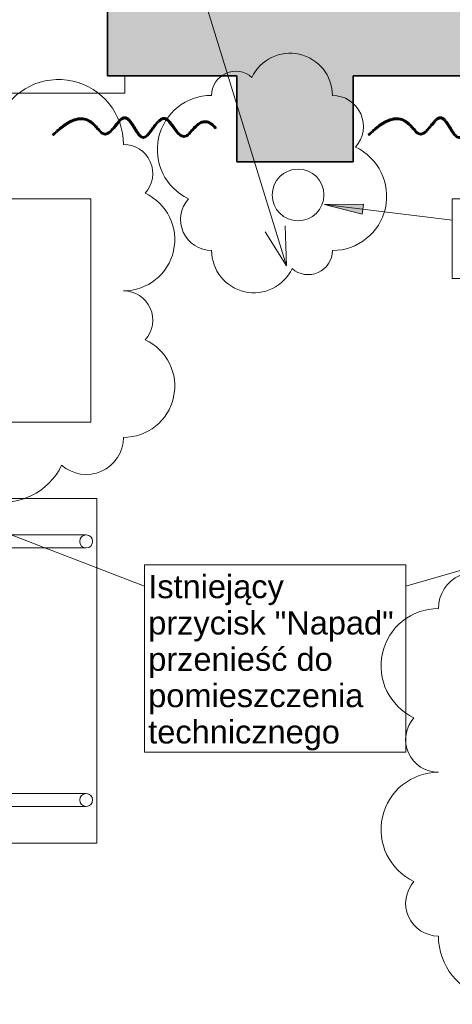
# Model space of a CAD drawing. Header units: centimetres. Extents: x -1109 to 217, y 2044 to 2913.
# Tile 19 of 36: x -685 to -584, y 2467 to 2695. Entities that reach past the tile are written whole.
import ezdxf

# ---------------------------------------------------------------- set-up
doc = ezdxf.new("R2010")
doc.units = ezdxf.units.CM
for name, color, linetype, lineweight in [('_Linie_', 92, 'Continuous', 18), ('Chmurki rewizji', 130, 'Continuous', 9), ('Meble-1', 9, 'Continuous', 18), ('Notatki tekstowe', 130, 'Continuous', 9), ('Notatki tekstowe-1', 7, 'Continuous', 9), ('Okna-2', 9, 'Continuous', 18), ('Okna-3', 253, 'Continuous', 35), ('Wzór cięcia-1', 10, 'Continuous', 18), ('Ściany-1', 253, 'Continuous', 35), ('Ściany-2', 9, 'Continuous', 18)]:
    doc.layers.add(name, color=color, linetype=linetype, lineweight=lineweight)
doc.styles.add('Arial', font='arial.ttf', dxfattribs={"height": 5.4})

# ---------------------------------------------------------------- blocks, each defined once
blk = doc.blocks.new('Zabudowa_szachtu2 - Zabudowa_szachtu-810501-Wytyczne elektryczne')
at = {"layer": 'Wzór cięcia-1'}
blk.add_hatch(color=256, dxfattribs=at).paths.add_polyline_path([(-607.22, 2682.08), (-634.22, 2682.08), (-634.22, 2662.08), (-607.22, 2662.08)])
at = {"layer": 'Ściany-1'}
for p, q in [((-634.22, 2682.08), (-634.22, 2662.08)), ((-607.22, 2662.08), (-607.22, 2682.08)), ((-634.22, 2662.08), (-607.22, 2662.08))]:
    blk.add_line(p, q, dxfattribs=at)
at = {"layer": 'Ściany-2'}
for p, q in [((-634.22, 2662.08), (-634.22, 2682.08)), ((-607.22, 2682.08), (-607.22, 2662.08)), ((-607.22, 2662.08), (-634.22, 2662.08))]:
    blk.add_line(p, q, dxfattribs=at)
blk = doc.blocks.new('Zasłona1 - Zasłona-857206-Wytyczne elektryczne')
at = {"layer": 'Okna-2'}
for p, q in [((-745.01, 2668.02), (-745.24, 2667.83)), ((-782.74, 2666.24), (-782.96, 2666.45))]:
    blk.add_line(p, q, dxfattribs=at)
for points, knots in [([(-745.24, 2667.83), (-748.38, 2671.56), (-752.69, 2661.05), (-757, 2674.89), (-762.13, 2660.79), (-766.01, 2674.98), (-771.1, 2661.01), (-775.18, 2673.8), (-782.74, 2666.24)], [-2.766197, -2.766197, -2.766197, -2.766197, -2.415344, -1.948916, -1.444382, -0.935639, -0.444915, 0, 0, 0, 0]), ([(-782.96, 2666.45), (-782.06, 2667.34), (-780.42, 2668.76), (-778.34, 2669.95), (-776.59, 2670.36), (-775.11, 2670.14), (-773.93, 2669.49), (-773, 2668.62), (-772.36, 2667.87), (-771.91, 2667.36), (-771.61, 2667.04), (-771.33, 2666.81), (-771.09, 2666.69), (-770.86, 2666.65), (-770.63, 2666.66), (-770.4, 2666.74), (-770.06, 2666.92), (-769.61, 2667.29), (-769.07, 2667.89), (-768.53, 2668.57), (-767.99, 2669.26), (-767.55, 2669.76), (-767.18, 2670.1), (-766.9, 2670.3), (-766.61, 2670.45), (-766.28, 2670.52), (-765.95, 2670.48), (-765.65, 2670.36), (-765.38, 2670.17), (-765.04, 2669.86), (-764.65, 2669.37), (-764.2, 2668.68), (-763.76, 2667.95), (-763.32, 2667.24), (-762.89, 2666.61), (-762.54, 2666.22), (-762.28, 2666.01), (-762.1, 2665.92), (-761.97, 2665.89), (-761.88, 2665.89), (-761.78, 2665.91), (-761.63, 2665.96), (-761.36, 2666.13), (-760.97, 2666.49), (-760.48, 2667.09), (-759.97, 2667.79), (-759.44, 2668.52), (-758.91, 2669.21), (-758.35, 2669.8), (-757.86, 2670.16), (-757.43, 2670.32), (-757.14, 2670.35), (-756.91, 2670.32), (-756.68, 2670.25), (-756.41, 2670.12), (-756.12, 2669.88), (-755.74, 2669.51), (-755.29, 2668.94), (-754.74, 2668.17), (-754.2, 2667.41), (-753.64, 2666.74), (-753.18, 2666.35), (-752.84, 2666.18), (-752.59, 2666.11), (-752.35, 2666.12), (-752.09, 2666.19), (-751.8, 2666.37), (-751.47, 2666.68), (-751.11, 2667.06), (-750.6, 2667.65), (-749.9, 2668.45), (-749.09, 2669.13), (-748.35, 2669.48), (-747.74, 2669.61), (-747.09, 2669.55), (-746.19, 2669.19), (-745.49, 2668.6), (-745.01, 2668.02)], [0, 0, 0, 0, 0.052192, 0.104385, 0.156577, 0.20877, 0.260962, 0.313154, 0.365347, 0.391443, 0.417539, 0.443635, 0.469732, 0.495828, 0.521924, 0.54802, 0.574116, 0.626309, 0.678501, 0.730694, 0.782886, 0.835078, 0.861175, 0.887271, 0.913367, 0.939463, 0.965559, 0.991655, 1.017752, 1.043848, 1.09604, 1.148233, 1.200425, 1.252617, 1.30481, 1.357002, 1.383098, 1.409195, 1.435291, 1.448339, 1.461387, 1.487483, 1.513579, 1.565772, 1.617964, 1.670157, 1.722349, 1.774541, 1.826734, 1.878926, 1.905022, 1.931119, 1.944167, 1.957215, 1.983311, 2.009407, 2.035503, 2.087696, 2.139888, 2.192081, 2.244273, 2.296465, 2.322562, 2.348658, 2.374754, 2.40085, 2.426946, 2.453043, 2.479139, 2.505235, 2.557427, 2.60962, 2.635716, 2.661812, 2.687908, 2.714004, 2.766197, 2.766197, 2.766197, 2.766197])]:
    blk.add_open_spline(points, degree=3, knots=knots, dxfattribs=at)
at = {"layer": 'Okna-3'}
for p, q in [((-745.24, 2667.83), (-745.01, 2668.02)), ((-782.96, 2666.45), (-782.74, 2666.24))]:
    blk.add_line(p, q, dxfattribs=at)
for points, knots in [([(-782.74, 2666.24), (-775.18, 2673.8), (-771.1, 2661.01), (-766.01, 2674.98), (-762.13, 2660.79), (-757, 2674.89), (-752.69, 2661.05), (-748.38, 2671.56), (-745.24, 2667.83)], [0, 0, 0, 0, 0.444915, 0.935639, 1.444382, 1.948916, 2.415344, 2.766197, 2.766197, 2.766197, 2.766197]), ([(-745.01, 2668.02), (-745.49, 2668.6), (-746.19, 2669.19), (-747.09, 2669.55), (-747.74, 2669.61), (-748.35, 2669.48), (-749.09, 2669.13), (-749.9, 2668.45), (-750.6, 2667.65), (-751.11, 2667.06), (-751.47, 2666.68), (-751.8, 2666.37), (-752.09, 2666.19), (-752.35, 2666.12), (-752.59, 2666.11), (-752.84, 2666.18), (-753.18, 2666.35), (-753.64, 2666.74), (-754.2, 2667.41), (-754.74, 2668.17), (-755.29, 2668.94), (-755.74, 2669.51), (-756.12, 2669.88), (-756.41, 2670.12), (-756.68, 2670.25), (-756.91, 2670.32), (-757.14, 2670.35), (-757.43, 2670.32), (-757.86, 2670.16), (-758.35, 2669.8), (-758.91, 2669.21), (-759.44, 2668.52), (-759.97, 2667.79), (-760.48, 2667.09), (-760.97, 2666.49), (-761.36, 2666.13), (-761.63, 2665.96), (-761.78, 2665.91), (-761.88, 2665.89), (-761.97, 2665.89), (-762.1, 2665.92), (-762.28, 2666.01), (-762.54, 2666.22), (-762.89, 2666.61), (-763.32, 2667.24), (-763.76, 2667.95), (-764.2, 2668.68), (-764.65, 2669.37), (-765.04, 2669.86), (-765.38, 2670.17), (-765.65, 2670.36), (-765.95, 2670.48), (-766.28, 2670.52), (-766.61, 2670.45), (-766.9, 2670.3), (-767.18, 2670.1), (-767.55, 2669.76), (-767.99, 2669.26), (-768.53, 2668.57), (-769.07, 2667.89), (-769.61, 2667.29), (-770.06, 2666.92), (-770.4, 2666.74), (-770.63, 2666.66), (-770.86, 2666.65), (-771.09, 2666.69), (-771.33, 2666.81), (-771.61, 2667.04), (-771.91, 2667.36), (-772.36, 2667.87), (-773, 2668.62), (-773.93, 2669.49), (-775.11, 2670.14), (-776.59, 2670.36), (-778.34, 2669.95), (-780.42, 2668.76), (-782.06, 2667.34), (-782.96, 2666.45)], [-2.766197, -2.766197, -2.766197, -2.766197, -2.714004, -2.687908, -2.661812, -2.635716, -2.60962, -2.557427, -2.505235, -2.479139, -2.453043, -2.426946, -2.40085, -2.374754, -2.348658, -2.322562, -2.296465, -2.244273, -2.192081, -2.139888, -2.087696, -2.035503, -2.009407, -1.983311, -1.957215, -1.944167, -1.931119, -1.905022, -1.878926, -1.826734, -1.774541, -1.722349, -1.670157, -1.617964, -1.565772, -1.513579, -1.487483, -1.461387, -1.448339, -1.435291, -1.409195, -1.383098, -1.357002, -1.30481, -1.252617, -1.200425, -1.148233, -1.09604, -1.043848, -1.017752, -0.991655, -0.965559, -0.939463, -0.913367, -0.887271, -0.861175, -0.835078, -0.782886, -0.730694, -0.678501, -0.626309, -0.574116, -0.54802, -0.521924, -0.495828, -0.469732, -0.443635, -0.417539, -0.391443, -0.365347, -0.313154, -0.260962, -0.20877, -0.156577, -0.104385, -0.052192, 0, 0, 0, 0])]:
    blk.add_open_spline(points, degree=3, knots=knots, dxfattribs=at)
blk = doc.blocks.new('Zasłona2 - Zasłona-857230-Wytyczne elektryczne')
at = {"layer": 'Okna-2'}
for p, q in [((-745.01, 2668.02), (-745.24, 2667.83)), ((-782.74, 2666.24), (-782.96, 2666.45))]:
    blk.add_line(p, q, dxfattribs=at)
for points, knots in [([(-745.24, 2667.83), (-748.38, 2671.56), (-752.69, 2661.05), (-757, 2674.89), (-762.13, 2660.79), (-766.01, 2674.98), (-771.1, 2661.01), (-775.18, 2673.8), (-782.74, 2666.24)], [-2.766197, -2.766197, -2.766197, -2.766197, -2.415344, -1.948916, -1.444382, -0.935639, -0.444915, 0, 0, 0, 0]), ([(-782.96, 2666.45), (-782.06, 2667.34), (-780.42, 2668.76), (-778.34, 2669.95), (-776.59, 2670.36), (-775.11, 2670.14), (-773.93, 2669.49), (-773, 2668.62), (-772.36, 2667.87), (-771.91, 2667.36), (-771.61, 2667.04), (-771.33, 2666.81), (-771.09, 2666.69), (-770.86, 2666.65), (-770.63, 2666.66), (-770.4, 2666.74), (-770.06, 2666.92), (-769.61, 2667.29), (-769.07, 2667.89), (-768.53, 2668.57), (-767.99, 2669.26), (-767.55, 2669.76), (-767.18, 2670.1), (-766.9, 2670.3), (-766.61, 2670.45), (-766.28, 2670.52), (-765.95, 2670.48), (-765.65, 2670.36), (-765.38, 2670.17), (-765.04, 2669.86), (-764.65, 2669.37), (-764.2, 2668.68), (-763.76, 2667.95), (-763.32, 2667.24), (-762.89, 2666.61), (-762.54, 2666.22), (-762.28, 2666.01), (-762.1, 2665.92), (-761.97, 2665.89), (-761.88, 2665.89), (-761.78, 2665.91), (-761.63, 2665.96), (-761.36, 2666.13), (-760.97, 2666.49), (-760.48, 2667.09), (-759.97, 2667.79), (-759.44, 2668.52), (-758.91, 2669.21), (-758.35, 2669.8), (-757.86, 2670.16), (-757.43, 2670.32), (-757.14, 2670.35), (-756.91, 2670.32), (-756.68, 2670.25), (-756.41, 2670.12), (-756.12, 2669.88), (-755.74, 2669.51), (-755.29, 2668.94), (-754.74, 2668.17), (-754.2, 2667.41), (-753.64, 2666.74), (-753.18, 2666.35), (-752.84, 2666.18), (-752.59, 2666.11), (-752.35, 2666.12), (-752.09, 2666.19), (-751.8, 2666.37), (-751.47, 2666.68), (-751.11, 2667.06), (-750.6, 2667.65), (-749.9, 2668.45), (-749.09, 2669.13), (-748.35, 2669.48), (-747.74, 2669.61), (-747.09, 2669.55), (-746.19, 2669.19), (-745.49, 2668.6), (-745.01, 2668.02)], [0, 0, 0, 0, 0.052192, 0.104385, 0.156577, 0.20877, 0.260962, 0.313154, 0.365347, 0.391443, 0.417539, 0.443635, 0.469732, 0.495828, 0.521924, 0.54802, 0.574116, 0.626309, 0.678501, 0.730694, 0.782886, 0.835078, 0.861175, 0.887271, 0.913367, 0.939463, 0.965559, 0.991655, 1.017752, 1.043848, 1.09604, 1.148233, 1.200425, 1.252617, 1.30481, 1.357002, 1.383098, 1.409195, 1.435291, 1.448339, 1.461387, 1.487483, 1.513579, 1.565772, 1.617964, 1.670157, 1.722349, 1.774541, 1.826734, 1.878926, 1.905022, 1.931119, 1.944167, 1.957215, 1.983311, 2.009407, 2.035503, 2.087696, 2.139888, 2.192081, 2.244273, 2.296465, 2.322562, 2.348658, 2.374754, 2.40085, 2.426946, 2.453043, 2.479139, 2.505235, 2.557427, 2.60962, 2.635716, 2.661812, 2.687908, 2.714004, 2.766197, 2.766197, 2.766197, 2.766197])]:
    blk.add_open_spline(points, degree=3, knots=knots, dxfattribs=at)
at = {"layer": 'Okna-3'}
for p, q in [((-745.24, 2667.83), (-745.01, 2668.02)), ((-782.96, 2666.45), (-782.74, 2666.24))]:
    blk.add_line(p, q, dxfattribs=at)
for points, knots in [([(-782.74, 2666.24), (-775.18, 2673.8), (-771.1, 2661.01), (-766.01, 2674.98), (-762.13, 2660.79), (-757, 2674.89), (-752.69, 2661.05), (-748.38, 2671.56), (-745.24, 2667.83)], [0, 0, 0, 0, 0.444915, 0.935639, 1.444382, 1.948916, 2.415344, 2.766197, 2.766197, 2.766197, 2.766197]), ([(-745.01, 2668.02), (-745.49, 2668.6), (-746.19, 2669.19), (-747.09, 2669.55), (-747.74, 2669.61), (-748.35, 2669.48), (-749.09, 2669.13), (-749.9, 2668.45), (-750.6, 2667.65), (-751.11, 2667.06), (-751.47, 2666.68), (-751.8, 2666.37), (-752.09, 2666.19), (-752.35, 2666.12), (-752.59, 2666.11), (-752.84, 2666.18), (-753.18, 2666.35), (-753.64, 2666.74), (-754.2, 2667.41), (-754.74, 2668.17), (-755.29, 2668.94), (-755.74, 2669.51), (-756.12, 2669.88), (-756.41, 2670.12), (-756.68, 2670.25), (-756.91, 2670.32), (-757.14, 2670.35), (-757.43, 2670.32), (-757.86, 2670.16), (-758.35, 2669.8), (-758.91, 2669.21), (-759.44, 2668.52), (-759.97, 2667.79), (-760.48, 2667.09), (-760.97, 2666.49), (-761.36, 2666.13), (-761.63, 2665.96), (-761.78, 2665.91), (-761.88, 2665.89), (-761.97, 2665.89), (-762.1, 2665.92), (-762.28, 2666.01), (-762.54, 2666.22), (-762.89, 2666.61), (-763.32, 2667.24), (-763.76, 2667.95), (-764.2, 2668.68), (-764.65, 2669.37), (-765.04, 2669.86), (-765.38, 2670.17), (-765.65, 2670.36), (-765.95, 2670.48), (-766.28, 2670.52), (-766.61, 2670.45), (-766.9, 2670.3), (-767.18, 2670.1), (-767.55, 2669.76), (-767.99, 2669.26), (-768.53, 2668.57), (-769.07, 2667.89), (-769.61, 2667.29), (-770.06, 2666.92), (-770.4, 2666.74), (-770.63, 2666.66), (-770.86, 2666.65), (-771.09, 2666.69), (-771.33, 2666.81), (-771.61, 2667.04), (-771.91, 2667.36), (-772.36, 2667.87), (-773, 2668.62), (-773.93, 2669.49), (-775.11, 2670.14), (-776.59, 2670.36), (-778.34, 2669.95), (-780.42, 2668.76), (-782.06, 2667.34), (-782.96, 2666.45)], [-2.766197, -2.766197, -2.766197, -2.766197, -2.714004, -2.687908, -2.661812, -2.635716, -2.60962, -2.557427, -2.505235, -2.479139, -2.453043, -2.426946, -2.40085, -2.374754, -2.348658, -2.322562, -2.296465, -2.244273, -2.192081, -2.139888, -2.087696, -2.035503, -2.009407, -1.983311, -1.957215, -1.944167, -1.931119, -1.905022, -1.878926, -1.826734, -1.774541, -1.722349, -1.670157, -1.617964, -1.565772, -1.513579, -1.487483, -1.461387, -1.448339, -1.435291, -1.409195, -1.383098, -1.357002, -1.30481, -1.252617, -1.200425, -1.148233, -1.09604, -1.043848, -1.017752, -0.991655, -0.965559, -0.939463, -0.913367, -0.887271, -0.861175, -0.835078, -0.782886, -0.730694, -0.678501, -0.626309, -0.574116, -0.54802, -0.521924, -0.495828, -0.469732, -0.443635, -0.417539, -0.391443, -0.365347, -0.313154, -0.260962, -0.20877, -0.156577, -0.104385, -0.052192, 0, 0, 0, 0])]:
    blk.add_open_spline(points, degree=3, knots=knots, dxfattribs=at)
blk = doc.blocks.new('F04148_EN_Teacher-Desk - Gray with Green-888308-Wytyczne elektryczne')
at = {"layer": 'Meble-1'}
for p, q in [((60, 40), (-60, 40)), ((-60, 40), (-60, -40)), ((-60, -40), (-60, 40)), ((-60, 40), (60, 40)), ((60, -40), (60, 40)), ((60, 40), (60, -40)), ((45.5, 31.5), (-45.5, 31.5)), ((-45.5, 28.5), (45.5, 28.5)), ((45.5, -28.5), (-45.5, -28.5)), ((-45.5, -31.5), (45.5, -31.5)), ((-60, -40), (60, -40)), ((60, -40), (-60, -40))]:
    blk.add_line(p, q, dxfattribs=at)
at = {"layer": 'Meble-1', "flags": 128}
for points in [[(-45.5, 31.5), (-47.67, 31.5), (-49.76, 31.5), (-51.72, 31.5), (-53.47, 31.5), (-54.96, 31.5), (-56.14, 31.5), (-56.96, 31.5), (-57.42, 31.5), (-57.5, 31.5)], [(57.5, 31.5), (57.3, 31.5), (56.72, 31.5), (55.76, 31.5), (54.47, 31.5), (52.89, 31.5), (51.06, 31.5), (49.05, 31.5), (46.92, 31.5), (45.5, 31.5)], [(-57.5, 28.5), (-57.3, 28.5), (-56.72, 28.5), (-55.76, 28.5), (-54.47, 28.5), (-52.89, 28.5), (-51.06, 28.5), (-49.05, 28.5), (-46.92, 28.5), (-45.5, 28.5)], [(45.5, 28.5), (47.67, 28.5), (49.76, 28.5), (51.72, 28.5), (53.47, 28.5), (54.96, 28.5), (56.14, 28.5), (56.96, 28.5), (57.42, 28.5), (57.5, 28.5)], [(-45.5, -28.5), (-47.67, -28.5), (-49.76, -28.5), (-51.72, -28.5), (-53.47, -28.5), (-54.96, -28.5), (-56.14, -28.5), (-56.96, -28.5), (-57.42, -28.5), (-57.5, -28.5)], [(57.5, -28.5), (57.3, -28.5), (56.72, -28.5), (55.76, -28.5), (54.47, -28.5), (52.89, -28.5), (51.06, -28.5), (49.05, -28.5), (46.92, -28.5), (45.5, -28.5)], [(-57.5, -31.5), (-57.3, -31.5), (-56.72, -31.5), (-55.76, -31.5), (-54.47, -31.5), (-52.89, -31.5), (-51.06, -31.5), (-49.05, -31.5), (-46.92, -31.5), (-45.5, -31.5)], [(45.5, -31.5), (47.67, -31.5), (49.76, -31.5), (51.72, -31.5), (53.47, -31.5), (54.96, -31.5), (56.14, -31.5), (56.96, -31.5), (57.42, -31.5), (57.5, -31.5)]]:
    blk.add_lwpolyline(points, dxfattribs=at)
at = {"layer": 'Meble-1'}
for centre, start, end in [((-57.5, 30), 90, 270), ((-57.5, 30), 0, 180), ((-57.5, 30), 0, 180), ((-57.5, 30), 180, 360), ((-57.5, 30), 180, 360), ((-57.5, 30), 270, 90), ((57.5, 30), 90, 270), ((57.5, 30), 0, 180), ((57.5, 30), 0, 180), ((57.5, 30), 180, 360), ((57.5, 30), 180, 360), ((57.5, 30), 270, 90), ((-57.5, -30), 90, 270), ((-57.5, -30), 0, 180), ((-57.5, -30), 0, 180), ((-57.5, -30), 270, 90), ((57.5, -30), 90, 270), ((57.5, -30), 0, 180), ((57.5, -30), 0, 180), ((57.5, -30), 270, 90), ((-57.5, -30), 180, 360), ((-57.5, -30), 180, 360), ((57.5, -30), 180, 360), ((57.5, -30), 180, 360)]:
    blk.add_arc(centre, 1.5, start, end, dxfattribs=at)
blk = doc.blocks.new('PApapetttsy2 - PApapetttsy-921952-Wytyczne elektryczne')
at = {"layer": 'Okna-2'}
for p, q in [((-400.22, 2740.03), (-508.22, 2740.03)), ((-508.22, 2740.03), (-508.22, 2682.08)), ((-508.22, 2682.08), (-508.22, 2740.03)), ((-508.22, 2740.03), (-400.22, 2740.03)), ((-400.22, 2682.08), (-400.22, 2740.03)), ((-400.22, 2740.03), (-400.22, 2682.08)), ((-508.22, 2682.08), (-512.22, 2682.08)), ((-512.22, 2682.08), (-512.22, 2678.08)), ((-512.22, 2678.08), (-512.22, 2682.08)), ((-512.22, 2682.08), (-508.22, 2682.08)), ((-396.22, 2682.08), (-400.22, 2682.08)), ((-400.22, 2682.08), (-396.22, 2682.08)), ((-396.22, 2678.08), (-396.22, 2682.08)), ((-396.22, 2682.08), (-396.22, 2678.08)), ((-512.22, 2678.08), (-396.22, 2678.08)), ((-396.22, 2678.08), (-512.22, 2678.08))]:
    blk.add_line(p, q, dxfattribs=at)
blk = doc.blocks.new('Family - ___-948444-Wytyczne elektryczne')
at = {"layer": 'Chmurki rewizji'}
for centre, radius, start, end in [((-675.58, 2666.16), 15.05, 0, 154.7912), ((-660.53, 2659.36), 6.8, 318.1897, 90), ((-660.53, 2644.06), 11.9, 270, 64.7912), ((-660.53, 2625.36), 6.8, 318.1897, 90), ((-660.53, 2610.06), 11.9, 270, 64.7912), ((-688.48, 2598.16), 15.05, 180, 334.7912), ((-669.13, 2598.16), 8.6, 228.1897, 0)]:
    blk.add_arc(centre, radius, start, end, dxfattribs=at)
blk = doc.blocks.new('Family - ___-949248-Wytyczne elektryczne')
at = {"layer": 'Chmurki rewizji'}
for centre, radius, start, end in [((-560.19, 2558.45), 14.7, 0, 154.7912), ((-518.19, 2558.45), 14.7, 0, 154.7912), ((-476.19, 2558.45), 14.7, 0, 154.7912), ((-579.09, 2558.45), 8.4, 48.1897, 180), ((-537.09, 2558.45), 8.4, 48.1897, 180), ((-495.09, 2558.45), 8.4, 48.1897, 180), ((-587.49, 2545.15), 13.3, 90, 244.7912), ((-461.49, 2550.85), 7.6, 318.1897, 90), ((-461.49, 2533.75), 13.3, 270, 64.7912), ((-587.49, 2528.05), 7.6, 138.1897, 270), ((-587.49, 2507.15), 13.3, 90, 244.7912), ((-461.49, 2512.85), 7.6, 318.1897, 90), ((-461.49, 2495.75), 13.3, 270, 64.7912), ((-587.49, 2490.05), 7.6, 138.1897, 270), ((-572.79, 2482.45), 14.7, 180, 334.7912), ((-553.89, 2482.45), 8.4, 228.1897, 0), ((-530.79, 2482.45), 14.7, 180, 334.7912), ((-511.89, 2482.45), 8.4, 228.1897, 0), ((-488.79, 2482.45), 14.7, 180, 334.7912), ((-469.89, 2482.45), 8.4, 228.1897, 0)]:
    blk.add_arc(centre, radius, start, end, dxfattribs=at)
blk = doc.blocks.new('Family - ___-949262-Wytyczne elektryczne')
at = {"layer": 'Chmurki rewizji'}
for centre, radius, start, end in [((-621.88, 2677.53), 9.8, 0, 154.7912), ((-634.48, 2677.53), 5.6, 48.1897, 180), ((-640.08, 2664.93), 12.6, 90, 244.7912), ((-612.08, 2670.33), 7.2, 318.1897, 90), ((-612.08, 2654.13), 12.6, 270, 64.7912), ((-640.08, 2648.73), 7.2, 138.1897, 270), ((-630.28, 2641.53), 9.8, 180, 334.7912), ((-617.68, 2641.53), 5.6, 228.1897, 0)]:
    blk.add_arc(centre, radius, start, end, dxfattribs=at)

msp = doc.modelspace()

# ---------------------------------------------------------------- hatches: boundary and pattern name
at = {"layer": 'Notatki tekstowe-1'}
msp.add_hatch(color=256, dxfattribs=at).paths.add_polyline_path([(-613.91, 2652.24), (-605.13, 2649.96), (-604.83, 2652.31)])
at = {"layer": 'Wzór cięcia-1'}
h = msp.add_hatch(color=256, dxfattribs=at)
h.paths.add_polyline_path([(109.52, 2682.08), (109.52, 2775.08), (-136.22, 2775.08), (-136.22, 2682.08), (3.78, 2682.08)])
h.paths.add_polyline_path([(-244.22, 2682.08), (-244.22, 2775.08), (-400.22, 2775.08), (-400.22, 2682.08), (-383.72, 2682.08)])
h.paths.add_polyline_path([(-508.22, 2682.08), (-508.22, 2775.08), (-664.22, 2775.08), (-664.22, 2682.08)])
h.paths.add_polyline_path([(-786.31, 2682.08), (-772.22, 2682.08), (-772.22, 2775.08), (-878.38, 2775.08), (-883.15, 2682.08), (-878.38, 2682.08)])

# ---------------------------------------------------------------- linework, layer by layer
at = {"layer": '_Linie_'}
msp.add_circle((-620.03, 2654.44), 6, dxfattribs=at)
at = {"layer": 'Notatki tekstowe'}
for p, q in [((-622.68, 2637.96), (-683.57, 2835.49)), ((-604.83, 2652.31), (-613.91, 2652.24)), ((-613.91, 2652.24), (-605.13, 2649.96)), ((-613.91, 2652.24), (-584.27, 2648.56)), ((-605.13, 2649.96), (-604.83, 2652.31)), ((-622.68, 2637.96), (-623.03, 2647.28)), ((-622.68, 2637.96), (-627.64, 2645.85)), ((-386.67, 2623.72), (-595.06, 2563.63)), ((-764.41, 2605.45), (-655.68, 2563.63))]:
    msp.add_line(p, q, dxfattribs=at)
at = {"layer": 'Notatki tekstowe', "flags": 128}
for points in [[(-739.5, 2653.51), (-668.1, 2653.51), (-668.1, 2601.7), (-739.5, 2601.7)], [(-584.27, 2653.51), (-523.65, 2653.51), (-523.65, 2635.03), (-584.27, 2635.03)], [(-655.68, 2568.57), (-595.06, 2568.57), (-595.06, 2525.1), (-655.68, 2525.1)]]:
    msp.add_lwpolyline(points, close=True, dxfattribs=at)
at = {"layer": 'Ściany-1'}
for p, q in [((-664.22, 2775.08), (-664.22, 2682.08)), ((-664.22, 2682.08), (-634.22, 2682.08)), ((-607.22, 2682.08), (-508.22, 2682.08))]:
    msp.add_line(p, q, dxfattribs=at)

# ---------------------------------------------------------------- block references
at = {"layer": 'Chmurki rewizji'}
for name in ['Family - ___-949262-Wytyczne elektryczne', 'Family - ___-948444-Wytyczne elektryczne', 'Family - ___-949248-Wytyczne elektryczne']:
    msp.add_blockref(name, (0, 0), dxfattribs=at)
at = {"layer": 'Meble-1', "rotation": 180}
msp.add_blockref('F04148_EN_Teacher-Desk - Gray with Green-888308-Wytyczne elektryczne', (-726.68, 2544.02), dxfattribs=at)
at = {"layer": 'Okna-2'}
for name, p in [('PApapetttsy2 - PApapetttsy-921952-Wytyczne elektryczne', (-264, 0)), ('Zasłona1 - Zasłona-857206-Wytyczne elektryczne', (106, 2)), ('Zasłona2 - Zasłona-857230-Wytyczne elektryczne', (179.2, 2))]:
    msp.add_blockref(name, p, dxfattribs=at)
at = {"layer": 'Ściany-2'}
msp.add_blockref('Zabudowa_szachtu2 - Zabudowa_szachtu-810501-Wytyczne elektryczne', (0, 0), dxfattribs=at)

# ---------------------------------------------------------------- texts
at = {"layer": 'Notatki tekstowe-1', "insert": (-654.78, 2566.25), "char_height": 5.4, "width": 58.74, "attachment_point": 1, "line_spacing_factor": 0.936439, "style": 'Arial'}
msp.add_mtext('\\pxt7.05556,14.11111,21.16667,28.22222,35.27778,42.33333,49.38889,56.44444,63.5,70.55556,77.61111,84.66667,91.72222,98.77778,105.83333,112.88889,119.94444,127,134.05556,141.11111,148.16667,155.22222,162.27778,169.33333,176.38889,183.44444,190.5,197.55556,204.61111,211.66667,218.72222,225.77778;{Istniejący przycisk "Napad" przenieść do pomieszczenia technicznego}', dxfattribs=at)

doc.saveas('drawing.dxf')
